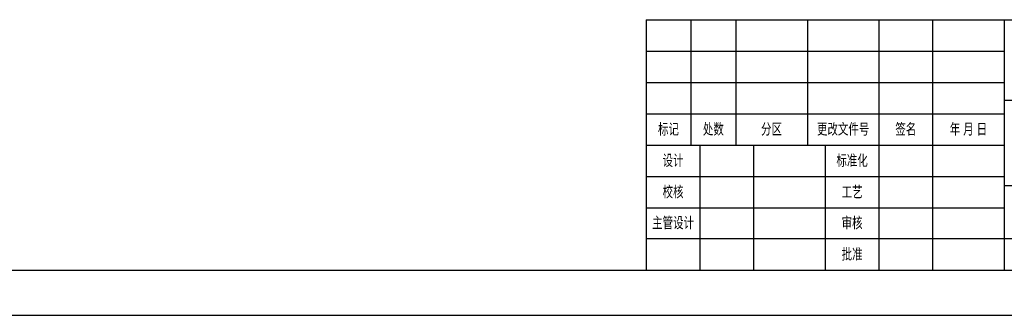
# Model space of a CAD drawing. Header units: millimetres. Extents: x 0 to 841, y 0 to 594.
# Tile 14 of 24: x 511 to 731, y 0 to 66. Entities that reach past the tile are written whole.
import ezdxf

# ---------------------------------------------------------------- set-up
doc = ezdxf.new("R2010")
doc.units = ezdxf.units.MM
doc.layers.add('Default', color=7, linetype='Continuous')
doc.layers.add('图框', color=7, linetype='Continuous')
doc.styles.add('SEACAD_Arial', font='arial.ttf', dxfattribs={"width": 0.7})

msp = doc.modelspace()

# ---------------------------------------------------------------- linework, layer by layer
at = {"layer": 'Default', "color": 7, "linetype": 'Continuous'}
msp.add_line((0, 0), (841, 0), dxfattribs=at)
at = {"layer": '图框', "color": 7, "linetype": 'Continuous'}
for p, q in [((730.973, 66.022), (731.009, 9.969)), ((651.004, 65.969), (651.004, 9.969)), ((651.004, 65.969), (831.004, 65.969)), ((661.004, 65.969), (661.004, 37.969)), ((671.004, 65.969), (671.004, 37.969)), ((687.004, 65.969), (687.004, 37.969)), ((703.004, 65.969), (703.004, 9.969)), ((715.004, 65.969), (715.004, 9.969)), ((651.004, 58.969), (731.004, 58.969)), ((651.004, 51.969), (731.004, 51.969)), ((730.984, 48.022), (830.984, 48.022)), ((651.004, 44.969), (731.004, 44.969)), ((651.004, 37.969), (731.004, 37.969)), ((663.004, 37.969), (663.004, 9.969)), ((675.004, 37.969), (675.004, 9.969)), ((691.004, 37.969), (691.004, 9.969)), ((651.004, 30.969), (731.004, 30.969)), ((731.004, 28.969), (831.004, 28.969)), ((651.004, 23.969), (731.004, 23.969)), ((651.004, 17.136), (731.004, 17.136)), ((731.004, 17.136), (831.004, 17.136)), ((831.004, 9.969), (25.004, 9.969))]:
    msp.add_line(p, q, dxfattribs=at)

# ---------------------------------------------------------------- texts
at = {"layer": '图框', "char_height": 2.45, "attachment_point": 5, "style": 'SEACAD_Arial'}
for s, insert, width in [('{\\fArial|b0||i0||c0|p34;\\C7;\\H2.45;\\W0.7;标记}', (655.978, 41.469), 9.9469), ('{\\fArial|b0||i0||c0|p34;\\C7;\\H2.45;\\W0.7;处数}', (666.004, 41.469), 10.00001), ('{\\fArial|b0||i0||c0|p34;\\C7;\\H2.45;\\W0.7;分区}', (679.004, 41.469), 16.00001), ('{\\fArial|b0||i0||c0|p34;\\C7;\\H2.45;\\W0.7;更改文件号}', (695.004, 41.469), 17.04349), ('{\\fArial|b0||i0||c0|p34;\\C7;\\H2.45;\\W0.7;签名}', (709.004, 41.469), 12.00001), ('{\\fArial|b0||i0||c0|p34;\\C7;\\H2.45;\\W0.7;年 月 日}', (722.997, 41.469), 15.98416), ('{\\fArial|b0||i0||c0|p34;\\C7;\\H2.45;\\W0.7;设计}', (657.004, 34.469), 12.00001), ('{\\fArial|b0||i0||c0|p34;\\C7;\\H2.45;\\W0.7;标准化}', (697.004, 34.469), 12.00001), ('{\\fArial|b0||i0||c0|p34;\\C7;\\H2.45;\\W0.7;校核}', (657.004, 27.469), 12.00001), ('{\\fArial|b0||i0||c0|p34;\\C7;\\H2.45;\\W0.7;工艺}', (697.004, 27.469), 12.00001), ('{\\fArial|b0||i0||c0|p34;\\C7;\\H2.45;\\W0.7;主管设计}', (657.004, 20.552), 13.63479), ('{\\fArial|b0||i0||c0|p34;\\C7;\\H2.45;\\W0.7;审核}', (697.004, 20.552), 12.00001), ('{\\fArial|b0||i0||c0|p34;\\C7;\\H2.45;\\W0.7;批准}', (697.004, 13.552), 12.00001)]:
    msp.add_mtext(s, dxfattribs=dict(at, insert=insert, width=width))

doc.saveas('drawing.dxf')
